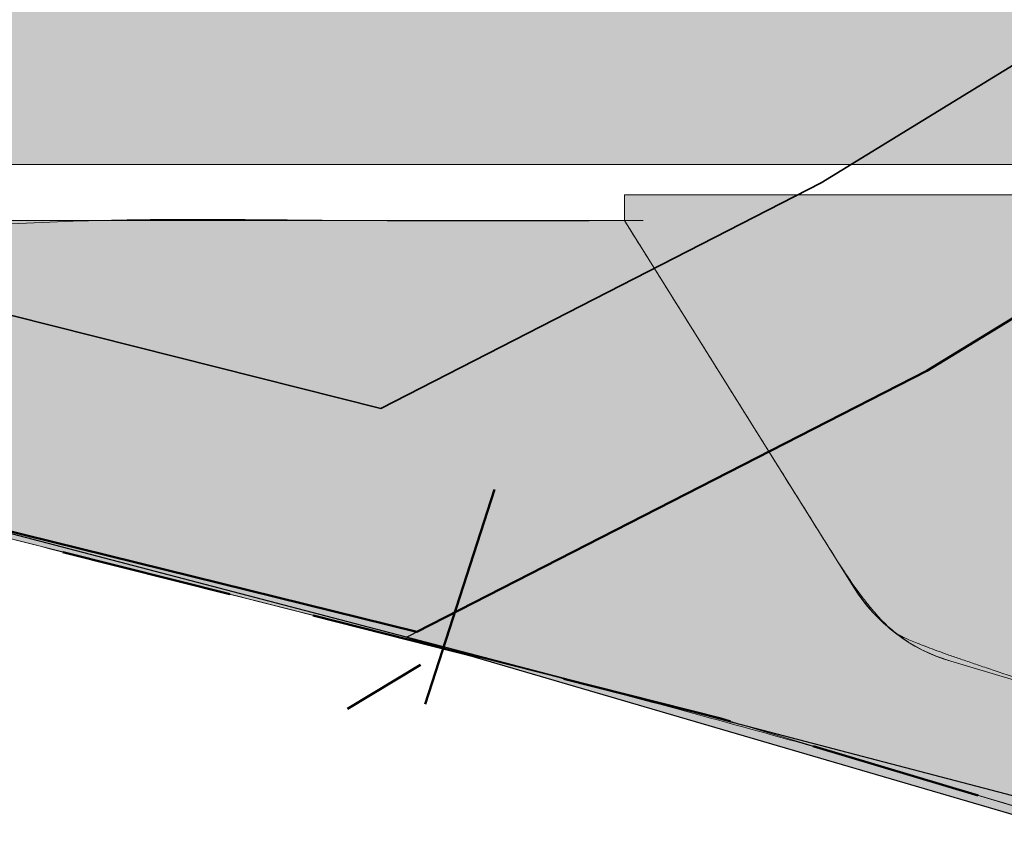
# Model space of a CAD drawing. Header units: metres. Extents: x -5203299 to 2078834, y 245743 to 5816291.
# Tile 16 of 256: x 366335 to 366347, y 5814088 to 5814097. Entities that reach past the tile are written whole.
import ezdxf

# ---------------------------------------------------------------- set-up
doc = ezdxf.new("R2010")
doc.units = ezdxf.units.M
doc.header["$LTSCALE"] = 0.5
doc.linetypes.add('Linienart-Gestrichelt mit Abstand', pattern=[6, 4, -2])
for name, color, linetype, lineweight, true_color in [('01_CS-570-Pflanzung_Ansaat', 7, 'Continuous', 5, 0x7a8e1e), ('01_CS-570-Pflanzung_Kunstrasen', 1, 'Continuous', 9, 0xff0000), ('01_CS-570-Pflanzung_Strauch', 7, 'Continuous', 9, 0xa3b35b), ('0_Schulgrundstuecksflaeche', 1, 'Continuous', 25, 0xff0000), ('30 -34 Innenwände- 4 Türen_Fenster', 7, 'Continuous', 15, 0x9955ff), ('99.04_Ausf Ketziner Str-S-Beschriftung-Straßenbegrenzungslinie', 4, 'Continuous', 25, 0x00ffff), ('99.04_Ausf Ketziner Str-S-Markierung-Hilfslinien', 6, 'Continuous', 25, 0xff00ff)]:
    doc.layers.add(name, color=color, linetype=linetype, lineweight=lineweight, true_color=true_color)
for name, color, linetype, lineweight in [('30 -39 Baustelle- Fläche', 7, 'Continuous', 15), ('Bemaßung', 7, 'Continuous', 5), ('Keine', 7, 'Continuous', 9)]:
    doc.layers.add(name, color=color, linetype=linetype, lineweight=lineweight)

# ---------------------------------------------------------------- blocks, each defined once
blk = doc.blocks.new('_25-01-10_187 KRA_CS_LP4_Außenanlagenplan (3D)')
at = {"layer": '01_CS-570-Pflanzung_Ansaat', "linetype": 'Continuous', "lineweight": 0}
h = blk.add_hatch(color=64, dxfattribs=at)
edge = h.paths.add_edge_path()
edge.add_line((366347.6125870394, 5814095.047651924), (366342.1878465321, 5814095.047666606))
edge.add_line((366342.1878465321, 5814095.047666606), (366342.1878464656, 5814094.749421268))
edge.add_line((366342.1878464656, 5814094.749421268), (366344.8515543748, 5814090.489374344))
edge.add_arc((366346.5473399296, 5814091.549709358), 1.999999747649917, 212.0167778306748, 253.3993677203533)
edge.add_line((366345.9759421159, 5814089.633070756), (366352.2648281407, 5814087.75819651))
edge.add_line((366352.2648281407, 5814087.75819651), (366352.2658255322, 5814087.756634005))
edge.add_line((366352.2658255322, 5814087.756634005), (366384.2904091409, 5814078.203527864))
edge.add_line((366384.2904091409, 5814078.203527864), (366424.0770738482, 5814064.751977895))
edge.add_line((366424.0770738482, 5814064.751977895), (366437.8765013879, 5814061.92687298))
edge.add_line((366437.8765013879, 5814061.92687298), (366440.4942574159, 5814061.226269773))
edge.add_line((366440.4942574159, 5814061.226269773), (366440.2684288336, 5814062.377861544))
edge.add_line((366440.2684288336, 5814062.377861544), (366439.7584427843, 5814064.878200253))
edge.add_arc((366438.386689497, 5814064.598408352), 1.399996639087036, 11.52829506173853, 18.45850549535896)
edge.add_arc((366439.3554524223, 5814064.952580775), 0.370091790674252, -94.00137556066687, 13.92950371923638, ccw=False)
edge.add_line((366439.3296272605, 5814064.583391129), (366426.4588870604, 5814068.889446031))
edge.add_arc((366426.7757232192, 5814069.837926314), 0.9999999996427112, 195.4118458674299, 251.52830332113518, ccw=False)
edge.add_line((366425.8116827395, 5814069.572170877), (366423.3712553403, 5814078.424937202))
edge.add_arc((366422.4072148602, 5814078.159181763), 0.9999999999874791, 15.41184586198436, 62.10450738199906)
edge.add_line((366422.8750751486, 5814079.042984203), (366417.1859556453, 5814082.054644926))
edge.add_arc((366417.6538159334, 5814082.938447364), 0.9999999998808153, 179.9999872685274, 242.10450739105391, ccw=False)
edge.add_line((366416.6538159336, 5814082.938447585), (366416.6538177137, 5814090.939532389))
edge.add_line((366416.6538177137, 5814090.939532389), (366416.5985367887, 5814090.9395324))
edge.add_line((366416.5985367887, 5814090.9395324), (366416.5985362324, 5814088.439532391))
edge.add_line((366416.5985362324, 5814088.439532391), (366413.9933975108, 5814088.43953297))
edge.add_line((366413.9933975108, 5814088.43953297), (366413.9933974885, 5814088.33953297))
edge.add_line((366413.9933974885, 5814088.33953297), (366407.9933974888, 5814088.339534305))
edge.add_line((366407.9933974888, 5814088.339534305), (366407.993397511, 5814088.439534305))
edge.add_line((366407.993397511, 5814088.439534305), (366407.7195277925, 5814088.439534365))
edge.add_arc((366407.7195273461, 5814086.439534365), 2.000000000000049, 89.99998728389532, 114.0178365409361)
edge.add_line((366406.9054853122, 5814088.266371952), (366403.1862724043, 5814086.609084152))
edge.add_line((366403.1862724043, 5814086.609084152), (366403.2269745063, 5814086.517742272))
edge.add_line((366403.2269745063, 5814086.517742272), (366397.7464617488, 5814084.075616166))
edge.add_line((366397.7464617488, 5814084.075616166), (366397.7057596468, 5814084.166958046))
edge.add_line((366397.7057596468, 5814084.166958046), (366394.9655032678, 5814082.945894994))
edge.add_line((366394.9655032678, 5814082.945894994), (366394.916660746, 5814083.055505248))
edge.add_line((366394.916660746, 5814083.055505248), (366397.6569171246, 5814084.276568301))
edge.add_line((366397.6569171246, 5814084.276568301), (366397.502249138, 5814084.623667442))
edge.add_line((366397.502249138, 5814084.623667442), (366402.9827618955, 5814087.065793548))
edge.add_line((366402.9827618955, 5814087.065793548), (366403.1374298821, 5814086.718694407))
edge.add_line((366403.1374298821, 5814086.718694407), (366406.8799590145, 5814088.386371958))
edge.add_arc((366407.6940009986, 5814086.559534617), 1.999999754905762, 89.99998578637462, 114.0178381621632, ccw=False)
edge.add_line((366407.6940014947, 5814088.559534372), (366407.9933975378, 5814088.559534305))
edge.add_line((366407.9933975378, 5814088.559534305), (366407.9933976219, 5814088.939534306))
edge.add_line((366407.9933976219, 5814088.939534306), (366413.993397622, 5814088.93953297))
edge.add_line((366413.993397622, 5814088.93953297), (366413.9933975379, 5814088.559532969))
edge.add_line((366413.9933975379, 5814088.559532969), (366414.3882588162, 5814088.559532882))
edge.add_line((366414.3882588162, 5814088.559532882), (366414.3882591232, 5814089.939532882))
edge.add_line((366414.3882591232, 5814089.939532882), (366409.9933978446, 5814089.939533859))
edge.add_line((366409.9933978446, 5814089.939533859), (366409.9933978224, 5814089.839533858))
edge.add_line((366409.9933978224, 5814089.839533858), (366407.6131684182, 5814089.839534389))
edge.add_arc((366407.6131676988, 5814086.939534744), 2.899999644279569, 89.9999857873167, 114.017838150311)
edge.add_line((366406.4328068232, 5814089.588448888), (366404.2958386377, 5814088.636212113))
edge.add_line((366404.2958386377, 5814088.636212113), (366404.2551365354, 5814088.727553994))
edge.add_line((366404.2551365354, 5814088.727553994), (366400.1447519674, 5814086.895959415))
edge.add_line((366400.1447519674, 5814086.895959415), (366400.1854540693, 5814086.804617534))
edge.add_line((366400.1854540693, 5814086.804617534), (366394.7049413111, 5814084.362491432))
edge.add_line((366394.7049413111, 5814084.362491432), (366394.6642392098, 5814084.453833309))
edge.add_line((366394.6642392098, 5814084.453833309), (366391.9239828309, 5814083.232770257))
edge.add_line((366391.9239828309, 5814083.232770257), (366391.8751403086, 5814083.342380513))
edge.add_line((366391.8751403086, 5814083.342380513), (366394.6153966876, 5814084.563443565))
edge.add_line((366394.6153966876, 5814084.563443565), (366394.460728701, 5814084.910542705))
edge.add_line((366394.460728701, 5814084.910542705), (366399.9412414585, 5814087.352668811))
edge.add_line((366399.9412414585, 5814087.352668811), (366400.0959094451, 5814087.005569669))
edge.add_line((366400.0959094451, 5814087.005569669), (366404.2062940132, 5814088.837164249))
edge.add_line((366404.2062940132, 5814088.837164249), (366404.051626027, 5814089.18426339))
edge.add_line((366404.051626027, 5814089.18426339), (366406.1885942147, 5814090.136500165))
edge.add_arc((366407.6131676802, 5814086.939534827), 3.499999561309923, 89.99998575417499, 114.01783812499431, ccw=False)
edge.add_line((366407.6131685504, 5814090.439534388), (366409.9933979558, 5814090.439533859))
edge.add_line((366409.9933979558, 5814090.439533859), (366409.9933978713, 5814090.059533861))
edge.add_line((366409.9933978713, 5814090.059533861), (366414.38825915, 5814090.059532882))
edge.add_line((366414.38825915, 5814090.059532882), (366414.3882593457, 5814090.939532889))
edge.add_line((366414.3882593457, 5814090.939532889), (366407.6131686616, 5814090.93953439))
edge.add_arc((366407.6131676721, 5814086.93953489), 3.999999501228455, 89.99998582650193, 114.0178381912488)
edge.add_line((366405.985083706, 5814090.593209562), (366391.4662944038, 5814084.123611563))
edge.add_arc((366389.8382103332, 5814087.777286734), 3.999999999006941, 225.4861523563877, 294.01783662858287, ccw=False)
edge.add_line((366387.0338838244, 5814084.924962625), (366380.8747358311, 5814090.980467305))
edge.add_arc((366378.0704093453, 5814088.128143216), 3.999999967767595, 45.48615234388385, 89.99998715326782)
edge.add_line((366378.0704102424, 5814092.128143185), (366356.1933888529, 5814092.128148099))
edge.add_arc((366356.1933889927, 5814093.128147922), 0.9999998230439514, 212.5512370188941, 269.9999919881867, ccw=False)
edge.add_line((366355.3504785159, 5814092.590094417), (366353.8018947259, 5814095.047650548))
edge.add_line((366353.8018947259, 5814095.047650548), (366347.6127420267, 5814095.047651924))
edge.add_line((366347.6127420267, 5814095.047651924), (366347.6125870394, 5814095.047651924))
at = {"layer": '01_CS-570-Pflanzung_Kunstrasen', "linetype": 'Continuous', "lineweight": 0}
blk.add_hatch(color=1, dxfattribs=at).paths.add_polyline_path([(366320.9432513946, 5814095.397657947), (366418.8433991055, 5814095.397636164), (366418.8434128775, 5814157.297636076), (366320.9432651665, 5814157.297657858)])
at = {"layer": '01_CS-570-Pflanzung_Strauch', "linetype": 'Continuous', "lineweight": 0}
for points in [[(366342.1878464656, 5814094.749421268), (366342.1878464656, 5814094.747653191), (366342.0013602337, 5814094.747653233), (366334.4968523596, 5814094.748239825), (366334.4968523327, 5814094.628065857), (366320.9471467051, 5814094.628155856), (366343.3059112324, 5814088.967182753), (366383.1214364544, 5814077.087353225), (366401.0282381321, 5814071.043221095), (366401.0542044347, 5814071.05367041), (366401.0812957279, 5814071.060705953), (366401.109065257, 5814071.064211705), (366401.1370550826, 5814071.064129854), (366401.1648036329, 5814071.060461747), (366401.1918533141, 5814071.053267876), (366401.2177580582, 5814071.042666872), (366401.2420906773, 5814071.028833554), (366401.2573508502, 5814071.06874372), (366401.2801038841, 5814071.104909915), (366401.3094753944, 5814071.135942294), (366401.3443366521, 5814071.160648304), (366401.3833479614, 5814071.178078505), (366401.4250101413, 5814071.187563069), (366401.4677221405, 5814071.18873751), (366401.5098425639, 5814071.181556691), (366401.5098426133, 5814071.181556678), (366401.5497527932, 5814071.16629656), (366401.5859190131, 5814071.143543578), (366401.6169514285, 5814071.114172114), (366401.6416574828, 5814071.079310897), (366401.6590877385, 5814071.040299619), (366401.6685723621, 5814070.998637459), (366401.6697468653, 5814070.955925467), (366401.6625661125, 5814070.913805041), (366401.662566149, 5814070.913804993), (366401.6991475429, 5814070.912452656), (366401.7349867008, 5814070.904997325), (366401.769072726, 5814070.891649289), (366401.8004441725, 5814070.872785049), (366401.8282161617, 5814070.848936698), (366401.8516053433, 5814070.820776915), (366401.8699519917, 5814070.789099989), (366401.8827386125, 5814070.754799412), (366444.3798422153, 5814056.410634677), (366494.2754160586, 5814040.201205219), (366529.2694854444, 5814028.770663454), (366542.7616210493, 5814024.387192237), (366545.1082112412, 5814023.738781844), (366547.4937776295, 5814023.252989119), (366549.9070649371, 5814022.932106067), (366552.3366870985, 5814022.777646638), (366554.7711809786, 5814022.790339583), (366557.1990604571, 5814022.970125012), (366559.6088706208, 5814023.31615469), (366561.9892418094, 5814023.826796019), (366562.297704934, 5814025.284557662), (366562.7715373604, 5814026.697250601), (366563.4044692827, 5814028.046181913), (366564.1881256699, 5814029.313502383), (366565.1121370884, 5814030.482442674), (366566.1642769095, 5814031.537535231), (366567.3306230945, 5814032.464818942), (366568.5957424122, 5814033.252023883), (366587.815918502, 5814047.134557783), (366587.9120131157, 5814047.2084998), (366588.0034504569, 5814047.288128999), (366588.0898944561, 5814047.37315271), (366588.1710273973, 5814047.463258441), (366588.2465510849, 5814047.558115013), (366588.3161879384, 5814047.657373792), (366588.3796820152, 5814047.760669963), (366588.4367999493, 5814047.867623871), (366590.233544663, 5814051.548084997), (366590.8595255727, 5814052.857414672), (366591.5538698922, 5814054.346792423), (366591.5193494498, 5814054.346114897), (366590.0345085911, 5814054.345454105), (366587.3135293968, 5814051.936279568), (366584.6489484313, 5814049.769976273), (366582.0407656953, 5814047.846544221), (366579.4889811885, 5814046.165983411), (366576.9935949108, 5814044.728293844), (366574.5546068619, 5814043.533475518), (366572.1720170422, 5814042.581528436), (366569.8458254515, 5814041.872452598), (366562.035984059, 5814039.875328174), (366561.7026552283, 5814039.777636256), (366561.3769132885, 5814039.657037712), (366561.0603302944, 5814039.514114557), (366560.7544340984, 5814039.349556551), (366560.460700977, 5814039.164157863), (366560.1805485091, 5814038.958813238), (366559.91532873, 5814038.734513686), (366559.6663216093, 5814038.492341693), (366554.7385721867, 5814033.354933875), (366552.3449337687, 5814030.859454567), (366551.5914796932, 5814030.215801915), (366550.72588555, 5814029.733382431), (366549.7821512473, 5814029.431145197), (366548.7973459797, 5814029.320961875), (366547.8101521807, 5814029.407160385), (366546.859346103, 5814029.68635491), (366545.9822747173, 5814030.147578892), (366545.213388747, 5814030.772715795), (366543.2578474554, 5814032.714627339), (366539.4521625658, 5814036.493787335), (366539.0213475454, 5814036.874966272), (366538.5496025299, 5814037.204140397), (366538.043171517, 5814037.476952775), (366537.5087576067, 5814037.689792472), (366536.9534342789, 5814037.839842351), (366536.3845517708, 5814037.925116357), (366535.8096397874, 5814037.94448581), (366535.2363078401, 5814037.897694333), (366527.9208484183, 5814036.874332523), (366525.7482334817, 5814036.687281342), (366523.6067153, 5814036.738333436), (366521.4962938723, 5814037.027488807), (366519.4169691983, 5814037.554747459), (366517.3687412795, 5814038.320109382), (366515.3516101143, 5814039.323574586), (366513.3655757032, 5814040.565143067), (366511.4106380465, 5814042.044814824), (366510.9828152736, 5814042.36082545), (366510.5238447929, 5814042.629602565), (366510.0389202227, 5814042.848104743), (366509.533528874, 5814043.013859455), (366509.0133896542, 5814043.124991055), (366508.4843883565, 5814043.180241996), (366507.9525110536, 5814043.178987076), (366507.4237763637, 5814043.12124049), (366506.3455629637, 5814042.980316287), (366505.3171282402, 5814042.91810505), (366504.3384721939, 5814042.93460678), (366503.4095948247, 5814043.029821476), (366502.5304961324, 5814043.203749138), (366501.7011761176, 5814043.456389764), (366500.92163478, 5814043.787743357), (366500.1918721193, 5814044.197809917), (366498.8277640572, 5814045.032989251), (366498.7023238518, 5814045.107297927), (366498.5747703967, 5814045.177917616), (366498.4452121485, 5814045.244788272), (366498.3137592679, 5814045.307853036), (366498.1805235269, 5814045.367058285), (366498.0456182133, 5814045.422353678), (366497.909158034, 5814045.473692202), (366497.7712590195, 5814045.521030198), (366490.3440220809, 5814047.95019518), (366483.1019979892, 5814050.318784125), (366482.9168502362, 5814050.37539503), (366482.7296496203, 5814050.424795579), (366482.5406768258, 5814050.466911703), (366482.350215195, 5814050.501680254), (366482.158550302, 5814050.529049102), (366481.9659695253, 5814050.548977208), (366481.7727616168, 5814050.561434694), (366481.5792162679, 5814050.56640288), (366474.6469558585, 5814050.049216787), (366440.4942574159, 5814061.226269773), (366437.8765013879, 5814061.92687298), (366424.0770738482, 5814064.751977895), (366384.2904091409, 5814078.203527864), (366345.9757249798, 5814089.633004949), (366345.8052958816, 5814089.692341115), (366345.6409091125, 5814089.766798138), (366345.4839030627, 5814089.855769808), (366345.3355560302, 5814089.958531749), (366345.1970758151, 5814090.074247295), (366345.0695898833, 5814090.201974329), (366344.9541361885, 5814090.340672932), (366344.8516547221, 5814090.48921386)], [(366342.1878464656, 5814094.749421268), (366342.1878464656, 5814094.747653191), (366342.1359496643, 5814094.747655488), (366342.0268808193, 5814094.747662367), (366341.8606399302, 5814094.747673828), (366341.6372269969, 5814094.747689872), (366341.3566420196, 5814094.747710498), (366341.0188849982, 5814094.747735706), (366340.6239559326, 5814094.747765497), (366340.171854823, 5814094.747799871), (366339.6625816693, 5814094.747838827), (366339.0961364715, 5814094.747882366), (366338.4725192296, 5814094.747930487), (366337.7917299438, 5814094.747983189), (366337.053768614, 5814094.748040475), (366336.25863524, 5814094.748102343), (366335.406329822, 5814094.748168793), (366334.4968523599, 5814094.748239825), (366334.4968523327, 5814094.628065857), (366320.9471467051, 5814094.628155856), (366343.3059112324, 5814088.967182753), (366383.1214364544, 5814077.087353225), (366401.0282381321, 5814071.043221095), (366401.0405071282, 5814071.048584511), (366401.0531526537, 5814071.053097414), (366401.0661747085, 5814071.056759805), (366401.0795732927, 5814071.059571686), (366401.0933484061, 5814071.061533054), (366401.1075000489, 5814071.062643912), (366401.122028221, 5814071.062904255), (366401.1369329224, 5814071.062314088), (366401.1517823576, 5814071.06090246), (366401.1661447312, 5814071.058698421), (366401.180020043, 5814071.055701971), (366401.1934082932, 5814071.051913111), (366401.2063094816, 5814071.047331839), (366401.2187236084, 5814071.041958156), (366401.2306506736, 5814071.035792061), (366401.242090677, 5814071.028833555), (366401.2482088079, 5814071.047025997), (366401.2563959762, 5814071.064438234), (366401.2666521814, 5814071.081070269), (366401.2789774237, 5814071.096922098), (366401.2933717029, 5814071.111993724), (366401.3098350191, 5814071.126285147), (366401.3283673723, 5814071.139796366), (366401.3489687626, 5814071.152527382), (366401.3704138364, 5814071.163779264), (366401.3914772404, 5814071.172853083), (366401.4121589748, 5814071.179748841), (366401.4324590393, 5814071.184466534), (366401.4523774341, 5814071.187006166), (366401.4719141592, 5814071.187367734), (366401.4910692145, 5814071.18555124), (366401.5098426, 5814071.181556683), (366401.5280350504, 5814071.175438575), (366401.5454473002, 5814071.16725143), (366401.5620793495, 5814071.156995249), (366401.5779311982, 5814071.14467003), (366401.5930028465, 5814071.130275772), (366401.6072942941, 5814071.113812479), (366401.6208055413, 5814071.095280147), (366401.6335365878, 5814071.07467878), (366401.6447885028, 5814071.053233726), (366401.6538623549, 5814071.032170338), (366401.6607581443, 5814071.011488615), (366401.6654758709, 5814070.991188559), (366401.6680155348, 5814070.971270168), (366401.6683771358, 5814070.951733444), (366401.666560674, 5814070.932578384), (366401.6625661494, 5814070.913804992), (366401.6795090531, 5814070.913798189), (366401.6964272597, 5814070.912178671), (366401.7133207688, 5814070.908946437), (366401.7301895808, 5814070.904101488), (366401.7470336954, 5814070.897643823), (366401.7638531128, 5814070.889573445), (366401.7806478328, 5814070.879890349), (366401.7974178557, 5814070.868594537), (366401.8134139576, 5814070.856227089), (366401.8278869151, 5814070.843329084), (366401.8408367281, 5814070.829900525), (366401.8522633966, 5814070.815941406), (366401.8621669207, 5814070.801451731), (366401.8705473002, 5814070.7864315), (366401.8774045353, 5814070.77088071), (366401.8827386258, 5814070.754799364), (366444.3798422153, 5814056.410634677), (366494.2754160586, 5814040.201205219), (366529.2694854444, 5814028.770663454), (366542.7616210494, 5814024.387192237), (366543.0581532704, 5814024.296202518), (366543.3741847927, 5814024.203139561), (366543.7097156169, 5814024.108003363), (366544.0647457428, 5814024.010793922), (366544.4392751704, 5814023.91151124), (366544.8333038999, 5814023.810155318), (366545.246831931, 5814023.706726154), (366545.6798592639, 5814023.601223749), (366546.1331130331, 5814023.497574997), (366546.6073203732, 5814023.399706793), (366547.102481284, 5814023.307619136), (366547.6185957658, 5814023.221312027), (366548.1556638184, 5814023.140785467), (366548.7136854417, 5814023.066039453), (366549.292660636, 5814022.997073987), (366549.892589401, 5814022.933889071), (366550.5031496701, 5814022.878902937), (366551.114019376, 5814022.834533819), (366551.7251985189, 5814022.80078172), (366552.3366870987, 5814022.777646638), (366552.9484851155, 5814022.765128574), (366553.5605925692, 5814022.763227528), (366554.1730094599, 5814022.771943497), (366554.7857357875, 5814022.791276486), (366555.3883261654, 5814022.819413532), (366555.9703352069, 5814022.854541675), (366556.531762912, 5814022.896660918), (366557.0726092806, 5814022.945771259), (366557.5928743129, 5814023.001872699), (366558.0925580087, 5814023.064965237), (366558.5716603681, 5814023.135048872), (366559.0301813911, 5814023.212123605), (366559.4686182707, 5814023.292226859), (366559.8874681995, 5814023.371396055), (366560.2867311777, 5814023.449631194), (366560.6664072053, 5814023.526932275), (366561.0264962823, 5814023.603299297), (366561.3669984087, 5814023.678732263), (366561.6879135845, 5814023.75323117), (366561.9892418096, 5814023.826796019), (366562.0190907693, 5814024.010232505), (366562.0545389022, 5814024.204945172), (366562.0955862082, 5814024.410934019), (366562.1422326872, 5814024.628199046), (366562.1944783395, 5814024.856740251), (366562.2523231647, 5814025.096557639), (366562.3157671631, 5814025.347651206), (366562.3848103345, 5814025.610020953), (366562.4634325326, 5814025.882238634), (366562.5556136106, 5814026.162876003), (366562.6613535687, 5814026.45193306), (366562.7806524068, 5814026.749409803), (366562.9135101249, 5814027.055306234), (366563.0599267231, 5814027.369622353), (366563.2199022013, 5814027.69235816), (366563.3934365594, 5814028.023513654), (366563.5783399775, 5814028.355661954), (366563.7724226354, 5814028.681376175), (366563.975684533, 5814029.000656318), (366564.1881256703, 5814029.313502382), (366564.4097460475, 5814029.619914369), (366564.6405456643, 5814029.919892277), (366564.8805245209, 5814030.213436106), (366565.1296826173, 5814030.500545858), (366565.3817854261, 5814030.776629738), (366565.6305984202, 5814031.037095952), (366565.8761215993, 5814031.2819445), (366566.1183549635, 5814031.511175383), (366566.357298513, 5814031.724788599), (366566.5929522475, 5814031.922784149), (366566.8253161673, 5814032.105162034), (366567.0543902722, 5814032.271922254), (366567.2774744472, 5814032.426318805), (366567.4918685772, 5814032.571605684), (366567.6975726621, 5814032.707782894), (366567.8945867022, 5814032.834850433), (366568.0829106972, 5814032.952808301), (366568.2625446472, 5814033.061656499), (366568.4334885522, 5814033.161395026), (366568.5957424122, 5814033.252023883), (366569.7970034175, 5814034.119682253), (366570.998264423, 5814034.987340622), (366572.1995254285, 5814035.854998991), (366573.4007864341, 5814036.722657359), (366574.6020474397, 5814037.590315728), (366575.8033084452, 5814038.457974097), (366577.0045694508, 5814039.325632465), (366578.2058304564, 5814040.193290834), (366579.3710730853, 5814041.034933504), (366580.4642789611, 5814041.824544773), (366581.4854480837, 5814042.562124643), (366582.434580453, 5814043.247673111), (366583.3116760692, 5814043.88119018), (366584.1167349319, 5814044.462675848), (366584.8497570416, 5814044.992130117), (366585.510742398, 5814045.469552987), (366586.0991452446, 5814045.895694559), (366586.6144198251, 5814046.271304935), (366587.0565661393, 5814046.596384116), (366587.4255841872, 5814046.8709321), (366587.7214739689, 5814047.09494889), (366587.9442354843, 5814047.268434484), (366588.0938687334, 5814047.391388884), (366588.1703737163, 5814047.463812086), (366588.2094848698, 5814047.51138455), (366588.2469366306, 5814047.559786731), (366588.2827289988, 5814047.609018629), (366588.3168619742, 5814047.659080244), (366588.3493355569, 5814047.709971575), (366588.3801497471, 5814047.761692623), (366588.4093045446, 5814047.814243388), (366588.4367999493, 5814047.867623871), (366590.233544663, 5814051.548084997), (366590.8595255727, 5814052.857414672), (366591.5538698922, 5814054.346792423), (366591.5193494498, 5814054.346114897), (366590.0345085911, 5814054.345454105), (366588.6669692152, 5814053.110507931), (366587.3135293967, 5814051.936279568), (366585.9741891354, 5814050.822769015), (366584.6489484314, 5814049.769976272), (366583.3378072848, 5814048.777901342), (366582.0407656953, 5814047.846544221), (366580.7578236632, 5814046.97590491), (366579.4889811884, 5814046.165983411), (366578.2548908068, 5814045.422060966), (366577.0762050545, 5814044.749418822), (366575.9529239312, 5814044.148056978), (366574.8850474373, 5814043.617975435), (366573.8725755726, 5814043.159174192), (366572.915508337, 5814042.771653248), (366572.0138457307, 5814042.455412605), (366571.1675877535, 5814042.210452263), (366570.3696846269, 5814042.006413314), (366569.6130865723, 5814041.812936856), (366568.8977935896, 5814041.630022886), (366568.2238056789, 5814041.457671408), (366567.5911228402, 5814041.295882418), (366566.9997450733, 5814041.144655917), (366566.4496723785, 5814041.003991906), (366565.9409047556, 5814040.873890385), (366565.462851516, 5814040.751643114), (366565.0049219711, 5814040.634541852), (366564.5671161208, 5814040.5225866), (366564.1494339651, 5814040.415777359), (366563.751875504, 5814040.314114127), (366563.3744407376, 5814040.217596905), (366563.0171296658, 5814040.126225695), (366562.6799422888, 5814040.040000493), (366562.3636503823, 5814039.955966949), (366562.0690257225, 5814039.87117071), (366561.7960683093, 5814039.785611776), (366561.5447781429, 5814039.699290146), (366561.315155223, 5814039.612205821), (366561.1071995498, 5814039.524358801), (366560.9209111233, 5814039.435749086), (366560.7562899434, 5814039.346376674), (366560.594105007, 5814039.2434572), (366560.415125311, 5814039.114206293), (366560.2193508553, 5814038.958623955), (366560.0067816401, 5814038.776710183), (366559.7774176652, 5814038.56846498), (366559.5312589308, 5814038.333888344), (366559.2683054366, 5814038.072980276), (366558.9885571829, 5814037.785740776), (366558.6898214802, 5814037.474294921), (366558.3699056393, 5814037.140767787), (366558.0288096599, 5814036.785159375), (366557.6665335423, 5814036.407469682), (366557.2830772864, 5814036.007698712), (366556.8784408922, 5814035.585846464), (366556.4526243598, 5814035.141912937), (366556.0056276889, 5814034.67589813), (366555.5599298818, 5814034.211237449), (366555.1380099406, 5814033.771366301), (366554.7398678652, 5814033.356284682), (366554.3655036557, 5814032.965992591), (366554.0149173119, 5814032.600490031), (366553.688108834, 5814032.259777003), (366553.385078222, 5814031.943853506), (366553.1058254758, 5814031.652719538), (366552.8460024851, 5814031.384726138), (366552.6012611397, 5814031.138224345), (366552.3716014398, 5814030.913214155), (366552.1570233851, 5814030.709695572), (366551.9575269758, 5814030.527668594), (366551.7731122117, 5814030.367133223), (366551.603779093, 5814030.228089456), (366551.4495276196, 5814030.110537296), (366551.295861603, 5814030.006697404), (366551.1282848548, 5814029.908790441), (366550.9467973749, 5814029.816816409), (366550.7513991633, 5814029.730775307), (366550.54209022, 5814029.650667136), (366550.3188705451, 5814029.576491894), (366550.0817401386, 5814029.508249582), (366549.8306990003, 5814029.4459402), (366549.5726170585, 5814029.393621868), (366549.3143642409, 5814029.355352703), (366549.0559405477, 5814029.331132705), (366548.7973459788, 5814029.320961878), (366548.5385805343, 5814029.324840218), (366548.2796442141, 5814029.342767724), (366548.0205370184, 5814029.3747444), (366547.761258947, 5814029.420770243), (366547.5087765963, 5814029.476955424), (366547.2700565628, 5814029.539410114), (366547.0450988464, 5814029.608134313), (366546.8339034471, 5814029.683128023), (366546.636470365, 5814029.764391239), (366546.4527996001, 5814029.851923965), (366546.2828911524, 5814029.945726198), (366546.1267450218, 5814030.045797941), (366545.9730856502, 5814030.156181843), (366545.8106374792, 5814030.280920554), (366545.639400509, 5814030.420014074), (366545.4593747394, 5814030.573462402), (366545.2705601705, 5814030.74126554), (366545.0729568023, 5814030.923423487), (366544.8665646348, 5814031.119936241), (366544.651383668, 5814031.330803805), (366544.423026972, 5814031.557568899), (366544.1771076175, 5814031.801774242), (366543.9136256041, 5814032.063419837), (366543.6325809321, 5814032.342505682), (366543.3339736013, 5814032.639031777), (366543.0178036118, 5814032.952998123), (366542.6840709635, 5814033.284404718), (366542.3327756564, 5814033.633251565), (366541.9824118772, 5814033.981173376), (366541.6514738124, 5814034.309804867), (366541.339961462, 5814034.619146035), (366541.0478748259, 5814034.909196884), (366540.7752139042, 5814035.179957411), (366540.5219786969, 5814035.431427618), (366540.2881692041, 5814035.663607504), (366540.0737854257, 5814035.876497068), (366539.876662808, 5814036.071201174), (366539.6946367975, 5814036.24882468), (366539.5277073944, 5814036.409367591), (366539.3758745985, 5814036.552829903), (366539.2391384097, 5814036.679211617), (366539.1174988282, 5814036.788512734), (366539.0109558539, 5814036.880733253), (366538.9195094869, 5814036.955873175), (366538.8325408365, 5814037.022219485), (366538.7394310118, 5814037.088059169), (366538.6401800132, 5814037.153392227), (366538.5347878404, 5814037.21821866), (366538.4232544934, 5814037.282538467), (366538.3055799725, 5814037.346351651), (366538.1817642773, 5814037.409658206), (366538.0518074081, 5814037.472458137), (366537.9180962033, 5814037.532951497), (366537.7830175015, 5814037.589338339), (366537.6465713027, 5814037.641618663), (366537.5087576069, 5814037.689792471), (366537.3695764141, 5814037.733859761), (366537.2290277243, 5814037.773820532), (366537.0871115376, 5814037.809674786), (366536.9438278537, 5814037.841422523), (366536.8021661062, 5814037.869073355), (366536.6651157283, 5814037.892636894), (366536.53267672, 5814037.912113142), (366536.4048490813, 5814037.927502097), (366536.2816328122, 5814037.938803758), (366536.1630279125, 5814037.946018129), (366536.0490343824, 5814037.949145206), (366535.9396522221, 5814037.948184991), (366535.8228312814, 5814037.94306953), (366535.6865214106, 5814037.93373087), (366535.5307226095, 5814037.920169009), (366535.3554348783, 5814037.902383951), (366535.160658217, 5814037.880375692), (366534.9463926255, 5814037.854144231), (366534.7126381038, 5814037.823689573), (366534.4593946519, 5814037.789011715), (366534.1842674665, 5814037.750524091), (366533.884861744, 5814037.708640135), (366533.5611774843, 5814037.663359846), (366533.2132146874, 5814037.614683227), (366532.8409733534, 5814037.562610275), (366532.4444534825, 5814037.507140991), (366532.0236550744, 5814037.448275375), (366531.5785781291, 5814037.386013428), (366531.1014598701, 5814037.319269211), (366530.584537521, 5814037.246956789), (366530.0278110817, 5814037.169076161), (366529.4312805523, 5814037.085627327), (366528.7949459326, 5814036.996610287), (366528.1188072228, 5814036.90202504), (366527.4028644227, 5814036.801871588), (366526.6471175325, 5814036.696149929), (366525.8554536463, 5814036.614622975), (366525.0317598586, 5814036.587053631), (366524.1760361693, 5814036.613441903), (366523.2882825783, 5814036.693787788), (366522.3684990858, 5814036.828091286), (366521.4166856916, 5814037.016352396), (366520.4328423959, 5814037.25857112), (366519.4169691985, 5814037.554747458), (366518.4161592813, 5814037.885250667), (366517.4775058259, 5814038.230450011), (366516.6010088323, 5814038.590345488), (366515.7866683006, 5814038.964937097), (366515.0344842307, 5814039.35422484), (366514.3444566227, 5814039.758208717), (366513.7165854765, 5814040.176888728), (366513.1508707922, 5814040.610264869), (366512.6383333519, 5814041.029328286), (366512.1699939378, 5814041.405070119), (366511.74585255, 5814041.737490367), (366511.3659091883, 5814042.026589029), (366511.0301638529, 5814042.272366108), (366510.7386165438, 5814042.474821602), (366510.4912672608, 5814042.633955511), (366510.288116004, 5814042.749767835), (366510.1056397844, 5814042.838645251), (366509.9203156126, 5814042.91697443), (366509.7321434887, 5814042.984755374), (366509.5411234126, 5814043.041988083), (366509.3472553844, 5814043.088672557), (366509.1505394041, 5814043.124808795), (366508.9509754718, 5814043.150396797), (366508.7485635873, 5814043.165436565), (366508.5362514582, 5814043.171124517), (366508.306986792, 5814043.168657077), (366508.0607695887, 5814043.158034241), (366507.7975998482, 5814043.13925601), (366507.5174775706, 5814043.112322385), (366507.2204027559, 5814043.077233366), (366506.9063754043, 5814043.033988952), (366506.5753955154, 5814042.982589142), (366506.2289057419, 5814042.93478433), (366505.8683487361, 5814042.902324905), (366505.4937244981, 5814042.885210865), (366505.1050330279, 5814042.883442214), (366504.7022743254, 5814042.89701895), (366504.2854483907, 5814042.925941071), (366503.8545552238, 5814042.97020858), (366503.4095948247, 5814043.029821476), (366502.9638231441, 5814043.106946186), (366502.5304961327, 5814043.203749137), (366502.1096137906, 5814043.320230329), (366501.7011761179, 5814043.456389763), (366501.3051831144, 5814043.61222744), (366500.9216347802, 5814043.787743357), (366500.5505311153, 5814043.982937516), (366500.1918721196, 5814044.197809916), (366500.1066153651, 5814044.250008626), (366500.0213586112, 5814044.302207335), (366499.9361018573, 5814044.354406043), (366499.8508451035, 5814044.406604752), (366499.7655883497, 5814044.458803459), (366499.6803315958, 5814044.511002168), (366499.5950748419, 5814044.563200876), (366499.5098180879, 5814044.615399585), (366499.4252870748, 5814044.667153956), (366499.3422075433, 5814044.718019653), (366499.2605794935, 5814044.767996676), (366499.1804029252, 5814044.817085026), (366499.1016778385, 5814044.865284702), (366499.0244042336, 5814044.912595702), (366498.9485821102, 5814044.959018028), (366498.8742114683, 5814045.004551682), (366498.801014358, 5814045.048742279), (366498.7287128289, 5814045.09113544), (366498.6573068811, 5814045.131731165), (366498.5867965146, 5814045.170529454), (366498.5171817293, 5814045.207530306), (366498.4484625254, 5814045.242733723), (366498.3806389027, 5814045.276139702), (366498.3137108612, 5814045.307748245), (366498.2205743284, 5814045.346615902), (366498.0741252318, 5814045.401799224), (366497.8743635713, 5814045.47329821), (366497.6212893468, 5814045.561112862), (366497.3149025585, 5814045.665243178), (366496.9552032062, 5814045.785689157), (366496.54219129, 5814045.922450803), (366496.07586681, 5814046.075528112), (366495.5563955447, 5814046.245427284), (366494.9839432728, 5814046.432654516), (366494.3585099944, 5814046.637209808), (366493.6800957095, 5814046.859093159), (366492.948700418, 5814047.098304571), (366492.1643241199, 5814047.354844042), (366491.3269668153, 5814047.628711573), (366490.4366285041, 5814047.919907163), (366489.5455866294, 5814048.211332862), (366488.706118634, 5814048.485890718), (366487.918224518, 5814048.743580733), (366487.1819042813, 5814048.984402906), (366486.4971579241, 5814049.208357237), (366485.8639854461, 5814049.415443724), (366485.2823868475, 5814049.605662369), (366484.7523621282, 5814049.779013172), (366484.2736196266, 5814049.93460159), (366483.8458676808, 5814050.07153308), (366483.4691062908, 5814050.189807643), (366483.1433354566, 5814050.289425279), (366482.8685551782, 5814050.370385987), (366482.6447654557, 5814050.432689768), (366482.471966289, 5814050.476336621), (366482.3501576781, 5814050.501326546), (366482.2538375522, 5814050.516047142), (366482.1575038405, 5814050.528886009), (366482.0611565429, 5814050.539843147), (366481.9647956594, 5814050.548918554), (366481.8684211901, 5814050.556112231), (366481.772033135, 5814050.561424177), (366481.675631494, 5814050.564854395), (366481.5792162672, 5814050.566402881), (366474.6469558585, 5814050.049216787), (366440.4942574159, 5814061.226269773), (366437.8765013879, 5814061.92687298), (366424.0770738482, 5814064.751977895), (366384.2904091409, 5814078.203527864), (366381.8957413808, 5814078.917870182), (366379.5010736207, 5814079.632212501), (366377.1064058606, 5814080.346554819), (366374.7117381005, 5814081.060897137), (366372.3170703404, 5814081.775239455), (366369.9224025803, 5814082.489581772), (366367.5277348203, 5814083.20392409), (366365.1330670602, 5814083.918266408), (366362.8105880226, 5814084.61107444), (366360.6324864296, 5814085.260813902), (366358.5987622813, 5814085.867484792), (366356.7094155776, 5814086.43108711), (366354.9644463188, 5814086.951620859), (366353.3638545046, 5814087.429086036), (366351.9076401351, 5814087.863482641), (366350.5958032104, 5814088.254810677), (366349.4289590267, 5814088.605052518), (366348.4077228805, 5814088.91619054), (366347.5320947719, 5814089.188224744), (366346.8020747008, 5814089.42115513), (366346.2176626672, 5814089.614981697), (366345.7788586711, 5814089.769704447), (366345.4856627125, 5814089.885323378), (366345.3380747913, 5814089.961838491), (366345.2612989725, 5814090.025902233), (366345.1805393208, 5814090.10416705), (366345.0957958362, 5814090.196632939), (366345.0070685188, 5814090.303299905), (366344.9143573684, 5814090.424167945), (366344.8176623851, 5814090.559237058), (366344.7169835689, 5814090.708507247), (366344.6123209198, 5814090.87197851), (366344.5019267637, 5814091.048531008), (366344.3840534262, 5814091.237044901), (366344.2587009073, 5814091.437520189), (366344.1258692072, 5814091.649956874), (366343.9855583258, 5814091.874354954), (366343.8377682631, 5814092.110714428), (366343.682499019, 5814092.359035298), (366343.5197505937, 5814092.619317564), (366343.3532625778, 5814092.885580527), (366343.1867745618, 5814093.15184349), (366343.0202865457, 5814093.418106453), (366342.8537985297, 5814093.684369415), (366342.6873105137, 5814093.950632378), (366342.5208224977, 5814094.216895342), (366342.3543344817, 5814094.483158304)]]:
    blk.add_hatch(color=73, dxfattribs=at).paths.add_polyline_path(points)
at = {"layer": '01_CS-570-Pflanzung_Ansaat', "lineweight": 9, "flags": 128}
blk.add_lwpolyline([(366414.3882593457, 5814090.939532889), (366407.6131686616, 5814090.93953439, 0.1051829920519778), (366405.985083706, 5814090.593209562), (366391.4662944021, 5814084.123611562, -0.3082692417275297), (366387.0338838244, 5814084.924962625), (366380.874735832, 5814090.980467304, 0.196708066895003), (366378.0704102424, 5814092.128143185), (366356.1933888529, 5814092.128148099, -0.2560530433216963), (366355.3504785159, 5814092.590094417), (366353.8018947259, 5814095.047650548), (366347.6127420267, 5814095.047651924), (366347.6125870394, 5814095.047651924), (366342.1878465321, 5814095.047666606), (366342.1878464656, 5814094.749421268), (366344.8515543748, 5814090.489374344, 0.1825539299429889), (366345.9759421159, 5814089.633070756), (366352.2648281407, 5814087.75819651), (366352.2658255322, 5814087.756634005), (366384.2904091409, 5814078.203527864), (366424.0770738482, 5814064.751977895)], format="xyb", dxfattribs=at)
at = {"layer": '01_CS-570-Pflanzung_Kunstrasen', "lineweight": 9, "flags": 128}
blk.add_lwpolyline([(366320.9432513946, 5814095.397657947), (366418.8433991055, 5814095.397636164), (366418.8434128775, 5814157.297636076), (366320.9432651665, 5814157.297657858)], close=True, dxfattribs=at)
at = {"layer": '01_CS-570-Pflanzung_Strauch', "lineweight": 9, "flags": 128}
blk.add_lwpolyline([(366384.2904091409, 5814078.203527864), (366345.9757249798, 5814089.633004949), (366345.8052958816, 5814089.692341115), (366345.6409091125, 5814089.766798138), (366345.4839030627, 5814089.855769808), (366345.3355560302, 5814089.958531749), (366345.1970758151, 5814090.074247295), (366345.0695898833, 5814090.201974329), (366344.9541361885, 5814090.340672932), (366344.8516547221, 5814090.48921386), (366342.1878464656, 5814094.749421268), (366342.1878464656, 5814094.747653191), (366342.0013602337, 5814094.747653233), (366334.4968523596, 5814094.748239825), (366334.4968523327, 5814094.628065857), (366320.9471467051, 5814094.628155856), (366343.3059112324, 5814088.967182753), (366383.1214364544, 5814077.087353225)], dxfattribs=at)
at = {"layer": '01_CS-570-Pflanzung_Strauch', "lineweight": 9}
blk.add_open_spline([(366342.1878464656, 5814094.749421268), (366342.1878464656, 5814094.748537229), (366342.1878464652, 5814094.747653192), (366341.1798506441, 5814094.747726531), (366340.171854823, 5814094.747799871), (366337.3343535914, 5814094.748019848), (366334.4968523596, 5814094.748239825), (366334.4968523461, 5814094.688152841), (366334.4968523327, 5814094.628065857), (366327.7219995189, 5814094.628110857), (366320.9471467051, 5814094.628155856), (366332.1265289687, 5814091.797669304), (366343.3059112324, 5814088.967182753), (366363.2136738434, 5814083.027267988), (366383.1214364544, 5814077.087353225), (366392.0748372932, 5814074.06528716), (366401.0282381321, 5814071.043221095), (366401.0765610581, 5814071.066375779), (366401.1973047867, 5814071.0582524), (366401.2420906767, 5814071.028833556), (366401.2624251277, 5814071.103163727), (366401.4355123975, 5814071.201891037), (366401.5841728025, 5814071.161222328), (366401.6829003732, 5814070.988135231), (366401.6625661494, 5814070.913804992), (366401.7303871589, 5814070.917003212), (366401.8644485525, 5814070.820185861), (366401.8827386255, 5814070.754799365), (366423.1312904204, 5814063.582717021), (366444.3798422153, 5814056.410634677), (366469.327629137, 5814048.305919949), (366494.2754160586, 5814040.201205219), (366511.7724507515, 5814034.485934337), (366529.2694854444, 5814028.770663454), (366536.0155532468, 5814026.578927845), (366542.7616210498, 5814024.387192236), (366543.9087513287, 5814024.027379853), (366547.4509671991, 5814023.175067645), (366552.3342116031, 5814022.692710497), (366557.237259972, 5814022.889842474), (366560.8231028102, 5814023.534404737), (366561.9892418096, 5814023.826796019), (366562.0974393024, 5814024.537989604), (366562.6721813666, 5814026.682052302), (366564.1146917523, 5814029.364975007), (366566.1446734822, 5814031.63611671), (366567.9641070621, 5814032.907727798), (366568.595742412, 5814033.252023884), (366577.0532424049, 5814039.360788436), (366588.0106103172, 5814047.275181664), (366588.3301371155, 5814047.652442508), (366588.4367999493, 5814047.867623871), (366589.3351723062, 5814049.707854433), (366590.233544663, 5814051.548084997), (366590.5465351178, 5814052.202749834), (366590.8595255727, 5814052.857414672), (366591.2066977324, 5814053.602103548), (366591.5538698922, 5814054.346792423), (366591.536609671, 5814054.34645366), (366591.5193494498, 5814054.346114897), (366590.7769290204, 5814054.345784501), (366590.0345085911, 5814054.345454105), (366584.5361519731, 5814049.284233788), (366574.4418104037, 5814043.047733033), (366566.9237650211, 5814041.125226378), (366561.3714401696, 5814039.705391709), (366560.1411397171, 5814038.98736164), (366556.0471913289, 5814034.719230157), (366552.0363702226, 5814030.537762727), (366550.8626850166, 5814029.683311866), (366548.7987129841, 5814029.208568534), (366546.7238049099, 5814029.632971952), (366545.5296851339, 5814030.458623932), (366542.3625845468, 5814033.603650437), (366539.2551017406, 5814036.689474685), (366538.5839172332, 5814037.222271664), (366537.5196975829, 5814037.722644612), (366536.3679581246, 5814037.960200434), (366535.5113463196, 5814037.936169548), (366530.5532560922, 5814037.242580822), (366523.5445217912, 5814036.262126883), (366515.2894166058, 5814038.847368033), (366511.0123249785, 5814042.373161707), (366509.5639070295, 5814043.126373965), (366507.9332201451, 5814043.204499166), (366505.2175708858, 5814042.760679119), (366501.6016187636, 5814043.298963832), (366500.191872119, 5814044.197809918), (366499.5330417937, 5814044.601180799), (366498.5796318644, 5814045.184908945), (366498.047789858, 5814045.430587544), (366490.4141144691, 5814047.927270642), (366482.7354110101, 5814050.438680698), (366481.9649043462, 5814050.563972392), (366481.5792162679, 5814050.56640288), (366478.1130860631, 5814050.307809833), (366474.6469558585, 5814050.049216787), (366457.5706066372, 5814055.63774328), (366440.4942574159, 5814061.226269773), (366439.1853794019, 5814061.576571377), (366437.8765013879, 5814061.92687298), (366430.976787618, 5814063.339425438), (366424.0770738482, 5814064.751977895), (366404.1837414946, 5814071.47775288), (366384.290409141, 5814078.203527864), (366367.443106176, 5814083.229169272), (366345.6372104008, 5814089.733985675), (366345.0389391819, 5814090.189691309), (366343.4000836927, 5814092.810699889), (366342.1878464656, 5814094.749421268)], degree=2, knots=[0, 0, 0, 1.238320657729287e-07, 1.238320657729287e-07, 0.0001413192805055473, 0.0001413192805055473, 0.0005387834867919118, 0.0005387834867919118, 0.0005472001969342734, 0.0005472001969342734, 0.001496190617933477, 0.001496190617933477, 0.003111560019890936, 0.003111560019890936, 0.00602163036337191, 0.00602163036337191, 0.007345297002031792, 0.007345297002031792, 0.007352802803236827, 0.007360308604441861, 0.007360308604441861, 0.00737110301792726, 0.00738189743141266, 0.00739269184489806, 0.007403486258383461, 0.007403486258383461, 0.007412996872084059, 0.007422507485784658, 0.007422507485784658, 0.01056388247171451, 0.01056388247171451, 0.01423823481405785, 0.01423823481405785, 0.01681657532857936, 0.01681657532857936, 0.01781015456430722, 0.01781015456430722, 0.0179785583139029, 0.01814696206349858, 0.01831536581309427, 0.01848376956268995, 0.01865217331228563, 0.01865217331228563, 0.01875294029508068, 0.01885370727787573, 0.01895447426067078, 0.01905524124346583, 0.01915600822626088, 0.01915600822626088, 0.0206174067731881, 0.02104936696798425, 0.02148132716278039, 0.02148132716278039, 0.02516448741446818, 0.02516448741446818, 0.02646960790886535, 0.02646960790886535, 0.02794739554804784, 0.02794739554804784, 0.02797844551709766, 0.02797844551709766, 0.0293137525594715, 0.0293137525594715, 0.04275484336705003, 0.05619593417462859, 0.07361735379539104, 0.0789889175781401, 0.08436048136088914, 0.09806859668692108, 0.1030527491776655, 0.1080369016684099, 0.1130210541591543, 0.1180052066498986, 0.122989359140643, 0.135977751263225, 0.1406235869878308, 0.1452694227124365, 0.1499152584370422, 0.1545610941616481, 0.1592069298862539, 0.1764579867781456, 0.1901602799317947, 0.2038625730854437, 0.2175648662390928, 0.2312671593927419, 0.2449694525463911, 0.2586717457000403, 0.2723740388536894, 0.2723740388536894, 0.2787051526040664, 0.2815359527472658, 0.2843667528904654, 0.2924944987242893, 0.2953899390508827, 0.2982853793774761, 0.2982853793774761, 0.3243781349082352, 0.3243781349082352, 0.459261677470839, 0.459261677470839, 0.4694333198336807, 0.4694333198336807, 0.5223042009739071, 0.5223042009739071, 0.679948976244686, 0.679948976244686, 0.8119299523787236, 0.8507753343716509, 0.8896207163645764, 1, 1, 1], dxfattribs=at)
at = {"layer": '0_Schulgrundstuecksflaeche', "lineweight": 9, "flags": 128}
blk.add_lwpolyline([(366598.8434810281, 5814070.998726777), (366596.9111490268, 5814066.334998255), (366595.2336957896, 5814062.438232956), (366593.0325262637, 5814057.518529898), (366590.8595255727, 5814052.857414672), (366590.233544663, 5814051.548084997), (366588.4367999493, 5814047.867623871, -0.1218667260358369), (366587.8159185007, 5814047.134557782), (366568.5957424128, 5814033.252023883, 0.234342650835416), (366561.9892418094, 5814023.826796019, -0.1382747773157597), (366542.7616210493, 5814024.387192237), (366529.2694854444, 5814028.770663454), (366494.2754160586, 5814040.201205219), (366444.3798422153, 5814056.410634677), (366383.1214364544, 5814077.087353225), (366343.3059112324, 5814088.967182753), (366320.9471467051, 5814094.628155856), (366320.1697457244, 5814095.405557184), (366320.1697604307, 5814161.504728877), (366324.4044207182, 5814205.858927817), (366325.3372348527, 5814205.858053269), (366395.048735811, 5814205.857772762), (366598.7795172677, 5814205.857823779), (366598.8095795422, 5814142.547815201)], format="xyb", close=True, dxfattribs=at)
blk = doc.blocks.new('_23-07-06_Massenplan_TB_Weiterführende Schule (3D)')
at = {"layer": '99.04_Ausf Ketziner Str-S-Beschriftung-Straßenbegrenzungslinie', "flags": 128}
blk.add_lwpolyline([(6.087900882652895, -133.253725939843, -0.01999741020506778), (-4.979340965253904, -157.9501747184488), (-26.23386908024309, -173.3022206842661), (-26.23386908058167, -173.3022206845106, 0.186909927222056), (-31.15061850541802, -180.8763216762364), (-31.15061850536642, -180.8763216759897), (-31.15020751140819, -180.8762177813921), (-31.15020751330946, -180.8762177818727, -0.08474408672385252), (-42.8373283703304, -181.7958397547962), (-42.83732837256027, -181.7958397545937), (-42.83732837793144, -181.7958397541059, -0.05654699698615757), (-52.7993853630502, -179.7397643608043), (-52.79938536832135, -179.739764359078), (-172.3621731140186, -140.5809995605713), (-218.8881544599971, -125.3429809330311, 0.0151738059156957), (-236.8178516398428, -120.0674060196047), (-243.3271275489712, -118.3649288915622), (-279.9778004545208, -108.7790757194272), (-279.9805324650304, -108.7783611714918)], format="xyb", dxfattribs=at)
at = {"layer": '99.04_Ausf Ketziner Str-S-Markierung-Hilfslinien', "flags": 128}
blk.add_lwpolyline([(-54.25914313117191, -184.1968045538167), (-129.6764168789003, -159.4964164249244), (-220.347916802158, -129.80001967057, 0.01517379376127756), (-238.0045646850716, -124.6047854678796), (-239.7926253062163, -124.137124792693, 0.009438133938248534), (-254.4634489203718, -120.594471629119), (-254.4634489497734, -120.5944716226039, -0.00943813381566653), (-269.1482158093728, -117.0484515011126), (-269.1482158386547, -117.048451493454), (-274.7036872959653, -115.59543837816)], format="xyb", dxfattribs=at)
blk = doc.blocks.new('_00-EG_Tragwerk (2D)')
at = {"layer": 'Keine', "linetype": 'Linienart-Gestrichelt mit Abstand', "lineweight": 50, "flags": 128}
blk.add_lwpolyline([(6.039993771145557, -134.7091389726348), (4.107662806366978, -139.37286792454), (2.430210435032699, -143.2696335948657), (0.2290420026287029, -148.1893371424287), (-1.943957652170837, -152.8504528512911), (-2.569938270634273, -154.1597826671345), (-4.366682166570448, -157.8402441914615, -0.1218666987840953), (-4.987563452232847, -158.5733104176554), (-24.20773645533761, -172.4558485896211, 0.234342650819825), (-30.81423496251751, -181.881077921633), (-30.81423496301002, -181.8810779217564, -0.1382747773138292), (-50.04185584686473, -181.3206859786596), (-50.04185584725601, -181.3206859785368), (-63.53399242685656, -176.9372177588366), (-98.52806435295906, -165.5066837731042), (-148.4236417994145, -149.2972654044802), (-209.6820521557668, -128.6205604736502), (-249.4975800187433, -116.740739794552), (-271.8563458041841, -111.0797716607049), (-272.6337469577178, -110.3023705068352), (-272.6337469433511, -44.20319881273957), (-268.3990965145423, 0.1510010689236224), (-267.4662823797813, 0.150126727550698), (-197.7547814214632, 0.1498617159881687), (5.976000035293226, 0.1499580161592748), (6.006076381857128, -63.16005055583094)], format="xyb", close=True, dxfattribs=at)
blk = doc.blocks.new('Gruppe-12114')
at = {"layer": '30 -39 Baustelle- Fläche', "linetype": 'Continuous', "lineweight": 0, "true_color": 0xeeeeee, "transparency": 33554687}
blk.add_hatch(color=7, dxfattribs=at).paths.add_polyline_path([(-228.4052685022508, -110.5379333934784), (-243.5744658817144, -110.5379333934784), (-247.1064933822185, -112.7054254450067), (-253.1412261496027, -115.7938567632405), (-229.3184470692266, -122.7621026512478), (-229.3478329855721, -122.3893546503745), (-228.4727264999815, -112.1122460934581)])
at = {"layer": '30 -39 Baustelle- Fläche', "color": 160, "linetype": 'Continuous', "lineweight": 25, "flags": 128}
blk.add_lwpolyline([(-228.4052685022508, -110.5379333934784), (-243.5744658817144, -110.5379333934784), (-247.1064933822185, -112.7054254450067), (-253.1412261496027, -115.7938567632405), (-229.3184470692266, -122.7621026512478), (-229.3478329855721, -122.3893546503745), (-228.4727264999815, -112.1122460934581)], close=True, dxfattribs=at)
blk = doc.blocks.new('*U13180')
at = {"layer": '30 -39 Baustelle- Fläche', "color": 30, "linetype": 'Continuous', "lineweight": 50, "true_color": 0xff7f00, "transparency": 33554687, "flags": 128}
blk.add_lwpolyline([(-62.40524704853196, -177.1809350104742), (-63.4341833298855, -176.8457338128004), (-98.43080945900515, -165.4442267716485), (-148.3212094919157, -149.2189587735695), (-208.7851996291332, -128.7768328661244), (-229.3273570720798, -122.6490830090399), (-229.1462132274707, -120.35), (-217.8344588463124, -120.35), (-217.9181454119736, -110.5379333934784), (-243.5744658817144, -110.5379333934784), (-247.1064933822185, -112.7054254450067), (-253.0254167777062, -115.7345883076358), (-271.8563458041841, -111.0797716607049), (-272.6337469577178, -110.3023705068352), (-272.6337469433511, -44.20319881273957), (-268.2855367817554, 0.2279992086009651), (-267.3643952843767, 0.2279990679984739), (-192.6259999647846, 0.2279876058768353), (-192.6259999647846, 16.54910528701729), (-14.71733340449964, 16.57296637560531)], dxfattribs=at)
at = {"layer": 'Keine', "color": 30, "linetype": 'Continuous', "lineweight": 50, "true_color": 0xff7f00, "transparency": 33554687}
for p, q in [((-252.1244757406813, -114.082015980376), (-252.9284509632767, -116.5715093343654)), ((-252.9812135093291, -116.1161108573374), (-253.8298181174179, -116.6283328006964))]:
    blk.add_line(p, q, dxfattribs=at)
blk = doc.blocks.new('Gruppe-12148')
at = {"layer": '30 -39 Baustelle- Fläche', "color": 171, "linetype": 'Continuous', "lineweight": 35, "true_color": 0x7f7fff, "flags": 128}
blk.add_lwpolyline([(-270.1337469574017, -108.9355820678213), (-253.4427801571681, -113.1398104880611), (-248.3315966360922, -110.5240294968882), (-239.6090344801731, -105.1712727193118)], dxfattribs=at)
blk = doc.blocks.new('_BE Phase 4 (3D)')
at = {"layer": 'Keine', "color": 1, "linetype": 'Linienart-Gestrichelt mit Abstand', "lineweight": 35, "true_color": 0xff0000, "flags": 128}
blk.add_lwpolyline([(6.039993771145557, -134.7091389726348), (4.107662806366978, -139.37286792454), (2.430210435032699, -143.2696335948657), (0.2290420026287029, -148.1893371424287), (-1.943957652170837, -152.8504528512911), (-2.569938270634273, -154.1597826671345), (-4.366682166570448, -157.8402441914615, -0.1218666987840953), (-4.987563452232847, -158.5733104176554), (-24.20773645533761, -172.4558485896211, 0.234342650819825), (-30.81423496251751, -181.881077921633), (-30.81423496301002, -181.8810779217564, -0.1382747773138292), (-50.04185584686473, -181.3206859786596), (-50.04185584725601, -181.3206859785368), (-63.53399242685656, -176.9372177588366), (-98.52806435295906, -165.5066837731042), (-148.4236417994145, -149.2972654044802), (-209.6820521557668, -128.6205604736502), (-249.4975800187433, -116.740739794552), (-271.8563458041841, -111.0797716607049), (-272.6337469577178, -110.3023705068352), (-272.6337469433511, -44.20319881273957), (-268.3990965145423, 0.1510010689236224), (-267.4662823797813, 0.150126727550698), (-197.7547814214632, 0.1498617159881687), (5.976000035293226, 0.1499580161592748), (6.006076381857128, -63.16005055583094)], format="xyb", close=True, dxfattribs=at)
at = {"layer": 'Bemaßung', "color": 7}
blk.add_blockref('*U13180', (0, 0), dxfattribs=at)
at = {"layer": 'Keine', "color": 7}
blk.add_blockref('Gruppe-12148', (0, 0), dxfattribs=at)
at = {"layer": 'Keine', "color": 7, "transparency": 33554687}
blk.add_blockref('Gruppe-12114', (0, 0), dxfattribs=at)

msp = doc.modelspace()

# ---------------------------------------------------------------- block references
at = {"layer": '30 -34 Innenwände- 4 Türen_Fenster', "color": 1}
msp.add_blockref('_25-01-10_187 KRA_CS_LP4_Außenanlagenplan (3D)', (0, 0), dxfattribs=at)

# ---------------------------------------------------------------- next in the draw order: block references
at = {"layer": 'Keine', "color": 1}
msp.add_blockref('_23-07-06_Massenplan_TB_Weiterführende Schule (3D)', (366592.8034926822, 5814205.707927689), dxfattribs=at)

# ---------------------------------------------------------------- next in the draw order: block references
msp.add_blockref('_00-EG_Tragwerk (2D)', (366592.8034926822, 5814205.707927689), dxfattribs=at)

# ---------------------------------------------------------------- next in the draw order: block references
msp.add_blockref('_BE Phase 4 (3D)', (366592.8034926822, 5814205.707927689), dxfattribs=at)

doc.saveas('drawing.dxf')
